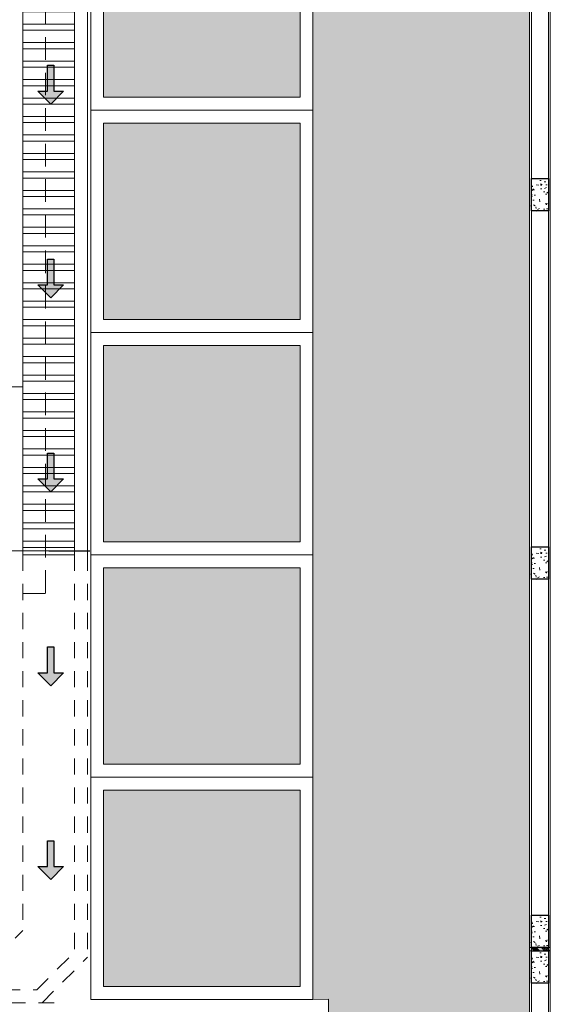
# Model space of a CAD drawing. Header units: millimetres. Extents: x -8931983 to 9630244, y 4 to 18563053.
# Tile 248 of 256: x 349158 to 349162, y 9281988 to 9281996. Entities that reach past the tile are written whole.
import ezdxf

# ---------------------------------------------------------------- set-up
doc = ezdxf.new("R2010")
doc.units = ezdxf.units.MM
for name, pattern in [('01 nivel$0$HIDDEN2', [0.1875, 0.125, -0.0625]), ('CONTINUA', [0]), ('DASHED2', [0.375, 0.25, -0.125])]:
    doc.linetypes.add(name, pattern=pattern)
for name, color, linetype, lineweight in [('.', 7, 'Continuous', 0), ('0_ CUNETAS', 151, 'Continuous', 5), ('0_PROYECCIONES 1', 1, 'DASHED2', 0), ('Cerco Perimetrico', 151, 'Continuous', 18), ('CUNETAS', 5, 'Continuous', 0), ('HIERVA', 108, 'Continuous', 0), ('JUNTAS DE DILATACIÓN', 160, 'CONTINUA', 9), ('TARRAJEO', 32, 'Continuous', 0), ('vereda', 254, 'Continuous', 5)]:
    doc.layers.add(name, color=color, linetype=linetype, lineweight=lineweight)
for name, color, linetype, lineweight, true_color in [('0_COLUMNA ACHURADO', 250, 'Continuous', 0, 0x363636), ('0_PISOS', 252, 'Continuous', 0, 0x8a8a8a), ('PISO Cemento pulido', 254, 'Continuous', 5, 0xd1d1d1)]:
    doc.layers.add(name, color=color, linetype=linetype, lineweight=lineweight, true_color=true_color)
doc.layers.add('COLUMNA T.E', color=6, linetype='Continuous')

# ---------------------------------------------------------------- blocks, each defined once
blk = doc.blocks.new('*U3833')
at = {"layer": '.', "lineweight": 30}
h = blk.add_hatch(color=1, dxfattribs=at)
h.dxf.hatch_style = 1
h.paths.add_polyline_path([(-0.025, -0.05), (-0.1, -0.05), (0, -0.15), (0.1, -0.05), (0.025, -0.05), (0.025, 0.15), (-0.025, 0.15)])
at = {"layer": '0_ CUNETAS', "color": 1, "lineweight": 30}
blk.add_lwpolyline([(-0.1, -0.05), (-0.025, -0.05), (-0.025, 0.15), (0.025, 0.15), (0.025, -0.05), (0.1, -0.05), (0, -0.15)], close=True, dxfattribs=at)
blk = doc.blocks.new('*U3824')
at = {"layer": '0_ CUNETAS', "color": 0, "linetype": 'ByBlock', "lineweight": -2, "transparency": 16777216}
for p in [(0, 6), (0, 4.5), (0, 3), (0, 1.5), (0, 0)]:
    blk.add_blockref('*U3833', p, dxfattribs=at)
blk = doc.blocks.new('red drenaje')
at = {"layer": '0_ CUNETAS', "lineweight": 0}
h = blk.add_hatch(dxfattribs=at)
h.set_pattern_fill('ANSI32', color=256, scale=0.015, angle=135)
h.set_pattern_definition([(180, (7.30497, 111.0331), (0, -0.142875), []), (180, (7.25735, 111.08073), (0, -0.142875), [])])
h.paths.add_polyline_path([(7.205, 110.923), (6.805, 110.923), (6.805, 73.493), (7.205, 73.493)])
for p, q in [((7.305, 111.023), (7.305, 73.493, 0)), ((6.805, 110.923), (6.805, 73.9031)), ((7.205, 110.923), (7.205, 73.9031)), ((6.705, 73.5232, 0), (7.305, 73.5232, 0))]:
    blk.add_line(p, q, dxfattribs=at)
at = {"layer": '0_ CUNETAS', "linetype": '01 nivel$0$HIDDEN2', "lineweight": 0}
for p, q in [((6.805, 73.493, 0), (6.805, 70.5867)), ((7.205, 73.493, 0), (7.205, 70.421)), ((7.305, 73.493, 0), (7.305, 70.3796)), ((6.7464, 70.5281), (6.805, 70.5867)), ((6.9121, 70.1281), (7.205, 70.421)), ((6.9535, 70.0281), (7.305, 70.3796)), ((0.3586, 70.1281), (6.9121, 70.1281)), ((0.4, 70.0281), (7.0485, 70.0281))]:
    blk.add_line(p, q, dxfattribs=at)
at = {"layer": '0_ CUNETAS', "lineweight": 0}
blk.add_lwpolyline([(6.805, 110.923), (7.205, 110.923), (7.205, 73.493), (6.805, 73.493), (6.805, 110.923)], dxfattribs=at)
blk.add_blockref('*U3824', (7.0207, 71.1307), dxfattribs=at)
blk = doc.blocks.new('BLOQUE EDF 07 PG')
at = {"layer": '0_PROYECCIONES 1', "ltscale": 0.7}
blk.add_lwpolyline([(-12.33, 1.5), (1.5, 1.5), (1.5, -36.63), (-12.33, -36.63)], close=True, dxfattribs=at)

msp = doc.modelspace()

# ---------------------------------------------------------------- hatches: boundary and pattern name
at = {"layer": '.', "true_color": 0xadddf7, "transparency": 33554572}
h = msp.add_hatch(color=141, dxfattribs=at)
h.dxf.hatch_style = 1
h.paths.add_polyline_path([(349161.92152, 9281988.43139), (349161.92152, 9281988.45639), (349161.76152, 9281988.45639), (349161.76152, 9281988.43139)])
at = {"layer": '0_COLUMNA ACHURADO'}
h = msp.add_hatch(dxfattribs=at)
h.set_pattern_fill('AR-CONC', color=256, scale=0.00088, angle=180)
h.set_pattern_definition([(229.9999995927, (9631079.37741, 8932873.35994), (-0.1603225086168, 0.014026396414), [0.016764, -0.184404]), (174.9999995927, (9631079.37741, 8932873.35994), (0.0310142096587, -0.1681300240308), [0.0134112, -0.1475237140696]), (280.4514442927, (9631079.36405, 8932873.36111), (-0.129308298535, -0.1541036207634), [0.014247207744, -0.156719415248]), (226.1841995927, (9631079.37741, 8932873.31524), (-0.238549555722, 0.0369972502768), [0.025146, -0.276606]), (276.6355572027, (9631079.35753, 8932873.31832), (-0.2089156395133, -0.217734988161), [0.021370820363, -0.235079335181]), (171.1841507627, (9631079.37741, 8932873.31524), (-0.208915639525, -0.21773498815), [0.0201167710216, -0.2212845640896]), (200.9999995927, (9631079.35506, 8932873.32641), (-0.133420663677, 0.0899933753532), [0.016764, -0.184404]), (145.9999995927, (9631079.35506, 8932873.32641), (-0.0543857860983, -0.162085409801), [0.0134112, -0.1475232]), (251.4514445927, (9631079.34394, 8932873.33391), (-0.1878064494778, -0.0720920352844), [0.014247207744, -0.156719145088]), (217.49999959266, (9631079.377413, 8932873.35994), (-0.00271797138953, -0.07440843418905), [0, -0.14573504, 0, -0.1497584, 0, -0.148082]), (187.4999995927, (9631079.37741, 8932873.35994), (-0.05880130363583, -0.0881589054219), [0, -0.08538464, 0, -0.14238224, 0, -0.0564388]), (147.49999959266, (9631079.42726, 8932873.35994), (-0.119319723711, 0.00504129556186), [0, -0.05588, 0, -0.1743456, 0, -0.2313432]), (137.4999995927, (9631079.44961, 8932873.35994), (-0.1303536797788, -0.0223753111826), [0, -0.072644, 0, -0.11578336, 0, -0.1642872])])
h.paths.add_polyline_path([(349161.90652, 9281994.40639), (349161.77652, 9281994.40639), (349161.77652, 9281994.15639), (349161.90652, 9281994.15639)])
h = msp.add_hatch(dxfattribs=at)
h.set_pattern_fill('AR-CONC', color=256, scale=0.00088, angle=180)
h.set_pattern_definition([(229.9999995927, (9631079.37741, 8932870.50994), (-0.1603225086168, 0.014026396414), [0.016764, -0.184404]), (174.9999995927, (9631079.37741, 8932870.50994), (0.0310142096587, -0.1681300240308), [0.0134112, -0.1475237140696]), (280.4514442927, (9631079.36405, 8932870.51111), (-0.129308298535, -0.1541036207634), [0.014247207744, -0.156719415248]), (226.1841995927, (9631079.37741, 8932870.46524), (-0.238549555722, 0.0369972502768), [0.025146, -0.276606]), (276.6355572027, (9631079.35753, 8932870.46832), (-0.2089156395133, -0.217734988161), [0.021370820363, -0.235079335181]), (171.1841507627, (9631079.37741, 8932870.46524), (-0.208915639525, -0.21773498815), [0.0201167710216, -0.2212845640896]), (200.9999995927, (9631079.35506, 8932870.47641), (-0.133420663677, 0.0899933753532), [0.016764, -0.184404]), (145.9999995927, (9631079.35506, 8932870.47641), (-0.0543857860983, -0.162085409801), [0.0134112, -0.1475232]), (251.4514445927, (9631079.34394, 8932870.48391), (-0.1878064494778, -0.0720920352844), [0.014247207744, -0.156719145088]), (217.49999959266, (9631079.377413, 8932870.50994), (-0.00271797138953, -0.07440843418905), [0, -0.14573504, 0, -0.1497584, 0, -0.148082]), (187.4999995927, (9631079.37741, 8932870.50994), (-0.05880130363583, -0.0881589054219), [0, -0.08538464, 0, -0.14238224, 0, -0.0564388]), (147.49999959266, (9631079.42726, 8932870.50994), (-0.119319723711, 0.00504129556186), [0, -0.05588, 0, -0.1743456, 0, -0.2313432]), (137.4999995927, (9631079.44961, 8932870.50994), (-0.1303536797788, -0.0223753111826), [0, -0.072644, 0, -0.11578336, 0, -0.1642872])])
h.paths.add_polyline_path([(349161.90652, 9281991.55639), (349161.77652, 9281991.55639), (349161.77652, 9281991.30639), (349161.90652, 9281991.30639)])
h = msp.add_hatch(dxfattribs=at)
h.set_pattern_fill('AR-CONC', color=256, scale=0.00088, angle=180)
h.set_pattern_definition([(229.9999995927, (9631079.37742, 8932867.65994), (-0.1603225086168, 0.014026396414), [0.016764, -0.184404]), (174.9999995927, (9631079.37742, 8932867.65994), (0.0310142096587, -0.1681300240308), [0.0134112, -0.1475237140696]), (280.4514442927, (9631079.36406, 8932867.66111), (-0.129308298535, -0.1541036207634), [0.014247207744, -0.156719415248]), (226.1841995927, (9631079.37742, 8932867.61524), (-0.238549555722, 0.0369972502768), [0.025146, -0.276606]), (276.6355572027, (9631079.35754, 8932867.61832), (-0.2089156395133, -0.217734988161), [0.021370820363, -0.235079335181]), (171.1841507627, (9631079.37742, 8932867.61524), (-0.208915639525, -0.21773498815), [0.0201167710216, -0.2212845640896]), (200.9999995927, (9631079.35507, 8932867.62641), (-0.133420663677, 0.0899933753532), [0.016764, -0.184404]), (145.9999995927, (9631079.35507, 8932867.62641), (-0.0543857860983, -0.162085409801), [0.0134112, -0.1475232]), (251.4514445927, (9631079.34395, 8932867.63391), (-0.1878064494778, -0.0720920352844), [0.014247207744, -0.156719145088]), (217.49999959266, (9631079.37742, 8932867.65994), (-0.00271797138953, -0.07440843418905), [0, -0.14573504, 0, -0.1497584, 0, -0.148082]), (187.4999995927, (9631079.37742, 8932867.65994), (-0.05880130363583, -0.0881589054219), [0, -0.08538464, 0, -0.14238224, 0, -0.0564388]), (147.49999959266, (9631079.42726, 8932867.65994), (-0.119319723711, 0.00504129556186), [0, -0.05588, 0, -0.1743456, 0, -0.2313432]), (137.4999995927, (9631079.44961, 8932867.65994), (-0.1303536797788, -0.0223753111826), [0, -0.072644, 0, -0.11578336, 0, -0.1642872])])
h.paths.add_polyline_path([(349161.90652, 9281988.70639), (349161.77652, 9281988.70639), (349161.77652, 9281988.45639), (349161.90652, 9281988.45639)])
h = msp.add_hatch(dxfattribs=at)
h.set_pattern_fill('AR-CONC', color=256, scale=0.00088, angle=180)
h.set_pattern_definition([(229.9999995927, (9631079.37741, 8932867.38494), (-0.1603225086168, 0.014026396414), [0.016764, -0.184404]), (174.9999995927, (9631079.37741, 8932867.38494), (0.0310142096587, -0.1681300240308), [0.0134112, -0.1475237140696]), (280.4514442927, (9631079.36405, 8932867.38611), (-0.129308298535, -0.1541036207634), [0.014247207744, -0.156719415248]), (226.1841995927, (9631079.37741, 8932867.34024), (-0.238549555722, 0.0369972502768), [0.025146, -0.276606]), (276.6355572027, (9631079.35753, 8932867.34332), (-0.2089156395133, -0.217734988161), [0.021370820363, -0.235079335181]), (171.1841507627, (9631079.37741, 8932867.34024), (-0.208915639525, -0.21773498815), [0.0201167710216, -0.2212845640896]), (200.9999995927, (9631079.35506, 8932867.35141), (-0.133420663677, 0.0899933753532), [0.016764, -0.184404]), (145.9999995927, (9631079.35506, 8932867.35141), (-0.0543857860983, -0.162085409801), [0.0134112, -0.1475232]), (251.4514445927, (9631079.34394, 8932867.35891), (-0.1878064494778, -0.0720920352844), [0.014247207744, -0.156719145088]), (217.49999959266, (9631079.377413, 8932867.38494), (-0.00271797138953, -0.07440843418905), [0, -0.14573504, 0, -0.1497584, 0, -0.148082]), (187.4999995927, (9631079.37741, 8932867.38494), (-0.05880130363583, -0.0881589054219), [0, -0.08538464, 0, -0.14238224, 0, -0.0564388]), (147.49999959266, (9631079.42726, 8932867.38494), (-0.119319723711, 0.00504129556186), [0, -0.05588, 0, -0.1743456, 0, -0.2313432]), (137.4999995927, (9631079.44961, 8932867.38494), (-0.1303536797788, -0.0223753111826), [0, -0.072644, 0, -0.11578336, 0, -0.1642872])])
h.paths.add_polyline_path([(349161.90652, 9281988.43139), (349161.77652, 9281988.43139), (349161.77652, 9281988.18139), (349161.90652, 9281988.18139)])
at = {"layer": 'HIERVA', "lineweight": 0, "true_color": 0x136734, "transparency": 33554610}
h = msp.add_hatch(dxfattribs=at)
h.set_pattern_fill('GRASS', color=116, scale=0.012, angle=-114.506506)
h.set_pattern_definition([(335.4934938, (343646.55733, 9280804.51346), (0.285509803, 0.1067107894), [0.05715, -0.373902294]), (290.493494, (343646.55733, 9280804.51346), (0.285509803, 0.10671079), [0.05715, -0.24765]), (20.493494, (343646.55733, 9280804.51346), (-0.10671079, 0.285509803), [0.05715, -0.24765])])
h.paths.add_polyline_path([(349092.70281, 9282027.10454), (349092.10269, 9282027.10454), (349092.13772, 9281918.00139), (349091.10404, 9281918.00139), (349091.04784, 9282031.21222), (349161.76152, 9282031.21222), (349161.76152, 9281923.00139), (349161.0004, 9281923.00139), (349161.0004, 9281955.09947), (349160.2045, 9281955.1014), (349160.20446, 9281956.81947), (349160.20455, 9281957.04444), (349160.20455, 9281978.66944), (349160.20455, 9281988.05646), (349160.08467, 9281988.05442), (349160.08467, 9282030.76942), (349092.68467, 9282030.76942), (349092.68467, 9282027.32949), (349092.70346, 9282027.32949)])
at = {"layer": 'JUNTAS DE DILATACIÓN'}
h = msp.add_hatch(dxfattribs=at)
h.set_pattern_fill('ANSI34', color=256, scale=0.0029, angle=270.093963)
h.set_pattern_definition([(315.0939632, (347628.779663, 9287575.377267), (0.03899999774, 0.03912812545), []), (315.0939632, (347628.779684, 9287575.364246), (0.03899999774, 0.03912812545), []), (315.0939632, (347628.779706, 9287575.351224), (0.03899999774, 0.03912812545), []), (315.0939632, (347628.779727, 9287575.338203), (0.03899999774, 0.03912812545), [])])
h.paths.add_polyline_path([(349161.92152, 9281988.43139), (349161.92152, 9281988.45639), (349161.76152, 9281988.45639), (349161.76152, 9281988.43139)])
at = {"layer": 'PISO Cemento pulido', "true_color": 0xdfe0e1, "transparency": 33554610}
for points in [[(349159.98467, 9281996.55442), (349158.46467, 9281996.55442), (349158.46467, 9281995.03442), (349159.98467, 9281995.03442)], [(349159.98467, 9281994.83442), (349158.46467, 9281994.83442), (349158.46467, 9281993.31442), (349159.98467, 9281993.31442)], [(349159.98467, 9281993.11442), (349158.46467, 9281993.11442), (349158.46467, 9281991.59442), (349159.98467, 9281991.59442)], [(349159.98467, 9281991.39442), (349158.46467, 9281991.39442), (349158.46467, 9281989.87442), (349159.98467, 9281989.87442)], [(349159.98467, 9281989.67442), (349158.46467, 9281989.67442), (349158.46467, 9281988.15442), (349159.98467, 9281988.15442)]]:
    msp.add_hatch(color=254, dxfattribs=at).paths.add_polyline_path(points)

# ---------------------------------------------------------------- linework, layer by layer
at = {"layer": '0_ CUNETAS', "color": 251, "lineweight": 0, "true_color": 0x636466}
msp.add_line((349156.57012, 9281992.79442), (349157.83967, 9281992.79442), dxfattribs=at)
at = {"layer": '0_PISOS', "elevation": 0}
for points in [[(349158.46467, 9281995.03442), (349158.46467, 9281996.55442), (349159.98467, 9281996.55442), (349159.98467, 9281995.03442)], [(349158.46467, 9281993.31442), (349158.46467, 9281994.83442), (349159.98467, 9281994.83442), (349159.98467, 9281993.31442)], [(349158.46467, 9281991.59442), (349158.46467, 9281993.11442), (349159.98467, 9281993.11442), (349159.98467, 9281991.59442)], [(349158.46467, 9281989.87442), (349158.46467, 9281991.39442), (349159.98467, 9281991.39442), (349159.98467, 9281989.87442)], [(349158.46467, 9281988.15442), (349158.46467, 9281989.67442), (349159.98467, 9281989.67442), (349159.98467, 9281988.15442)]]:
    msp.add_lwpolyline(points, close=True, dxfattribs=at)
at = {"layer": 'Cerco Perimetrico'}
for p, q in [((349161.90652, 9281917.85639), (349161.90652, 9282031.35722)), ((349161.77652, 9281917.98639), (349161.77652, 9282031.22722))]:
    msp.add_line(p, q, dxfattribs=at)
at = {"layer": 'COLUMNA T.E', "lineweight": 30, "ltscale": 1.87}
for points in [[(349161.77652, 9281994.15639), (349161.77652, 9281994.40639), (349161.90652, 9281994.40639), (349161.90652, 9281994.15639)], [(349161.77652, 9281991.30639), (349161.77652, 9281991.55639), (349161.90652, 9281991.55639), (349161.90652, 9281991.30639)], [(349161.77652, 9281988.45639), (349161.77652, 9281988.70639), (349161.90652, 9281988.70639), (349161.90652, 9281988.45639)], [(349161.77652, 9281988.18139), (349161.77652, 9281988.43139), (349161.90652, 9281988.43139), (349161.90652, 9281988.18139)]]:
    msp.add_lwpolyline(points, close=True, dxfattribs=at)
at = {"layer": 'JUNTAS DE DILATACIÓN'}
msp.add_lwpolyline([(349161.92152, 9281988.43139), (349161.92152, 9281988.45639), (349161.76152, 9281988.45639), (349161.76152, 9281988.43139)], close=True, dxfattribs=at)
at = {"layer": 'TARRAJEO'}
for p, q in [((349161.92152, 9281917.84139), (349161.92152, 9282031.37222)), ((349161.76152, 9281918.00139), (349161.76152, 9282031.21222))]:
    msp.add_line(p, q, dxfattribs=at)
at = {"layer": 'vereda'}
for p, q in [((349158.36467, 9282030.76942), (349158.36467, 9281991.49442)), ((349160.08467, 9282030.76942), (349160.08467, 9281988.05442)), ((349158.36467, 9281988.05442), (349158.36467, 9281999.23063)), ((349158.36467, 9281994.93442), (349160.08467, 9281994.93442)), ((349158.36467, 9281993.21442), (349160.08467, 9281993.21442)), ((349158.36467, 9281991.49442), (349160.08467, 9281991.49442)), ((349158.36467, 9281989.77442), (349160.08467, 9281989.77442)), ((349158.36467, 9281988.05442), (349160.08467, 9281988.05442))]:
    msp.add_line(p, q, dxfattribs=at)
at = {"layer": 'vereda', "elevation": -4.39971}
msp.add_lwpolyline([(349092.70281, 9282027.10454), (349092.10269, 9282027.10454), (349092.13772, 9281918.00139), (349091.10404, 9281918.00139), (349091.04784, 9282031.21222), (349161.76152, 9282031.21222), (349161.76152, 9281923.00139), (349161.0004, 9281923.00139), (349161.0004, 9281955.09947), (349160.20446, 9281955.09947), (349160.20455, 9281956.81947), (349160.20455, 9281957.04444), (349160.20454, 9281978.66944), (349160.20455, 9281988.05646), (349160.08467, 9281988.05442), (349160.08467, 9282030.76942), (349092.68467, 9282030.76942), (349092.68467, 9282027.32949), (349092.70346, 9282027.32949), (349092.70281, 9282027.10454)], dxfattribs=at)

# ---------------------------------------------------------------- next in the draw order: block references
at = {"lineweight": 5}
msp.add_blockref('BLOQUE EDF 07 PG', (349156.5147, 9282027.82441, 0), dxfattribs=at)

# ---------------------------------------------------------------- next in the draw order: linework, layer by layer
at = {"color": 1, "lineweight": 30}
msp.add_line((349158.03967, 9281991.52461), (349158.35916, 9281991.52461), dxfattribs=at)

# ---------------------------------------------------------------- next in the draw order: block references
at = {"layer": 'CUNETAS', "color": 84, "lineweight": 30}
msp.add_blockref('red drenaje', (349151.0347, 9281918.00139), dxfattribs=at)

doc.saveas('drawing.dxf')
